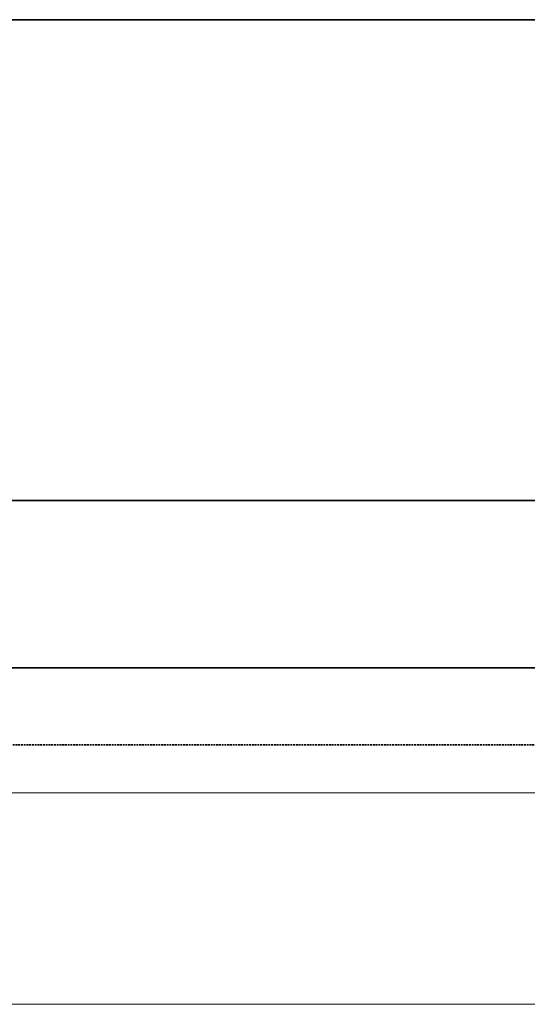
# Model space of a CAD drawing. Header units: millimetres. Extents: x 17747 to 112039, y -74980 to 446921.
# Tile 90 of 256: x 52278 to 52806, y -74980 to -73956. Entities that reach past the tile are written whole.
import ezdxf

# ---------------------------------------------------------------- set-up
doc = ezdxf.new("R2010")
doc.units = ezdxf.units.MM
doc.linetypes.add('phl_thick', pattern=[0])
doc.linetypes.add('VERDECKT', pattern=[9.525, 6.35, -3.175])
for name, color, linetype, lineweight in [('UT_SCHÉMA_PŘÍVOD', 10, 'Continuous', 35), ('UT_SCHÉMA_ZPÁTEČKA', 172, 'VERDECKT', 35), ('UT_ZAŘÍZENÍ - OT', 3, 'Continuous', 35), ('VZT_50 POPIS - OBECNE', 7, 'Continuous', 5)]:
    doc.layers.add(name, color=color, linetype=linetype, lineweight=lineweight)

msp = doc.modelspace()

# ---------------------------------------------------------------- linework, layer by layer
at = {"layer": 'UT_SCHÉMA_PŘÍVOD'}
msp.add_line((48968, -74630.3), (55093, -74630.3), dxfattribs=at)
at = {"layer": 'UT_SCHÉMA_ZPÁTEČKA', "ltscale": 0.3}
msp.add_line((48888, -74710.3), (55643, -74710.3), dxfattribs=at)
at = {"layer": 'UT_ZAŘÍZENÍ - OT', "linetype": 'Continuous'}
for p, q in [((52968, -73956.1), (51168, -73956.1)), ((51168, -74456.1), (52968, -74456.1))]:
    msp.add_line(p, q, dxfattribs=at)
at = {"layer": 'VZT_50 POPIS - OBECNE', "linetype": 'phl_thick'}
for p, q in [((28093.1, -74760.3), (56168, -74760.3)), ((28093.1, -74980.3), (56168, -74980.3))]:
    msp.add_line(p, q, dxfattribs=at)

doc.saveas('drawing.dxf')
